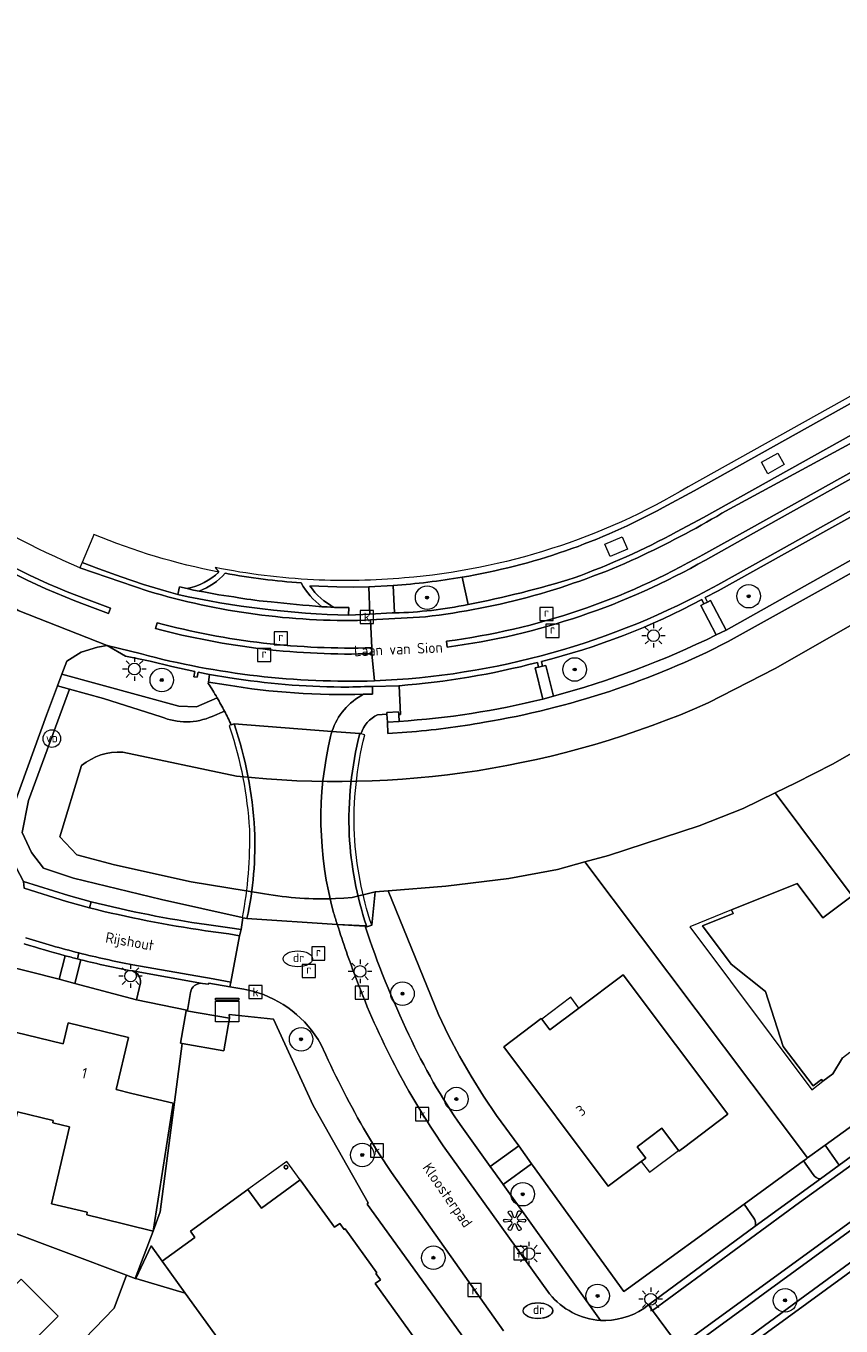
# Model space of a CAD drawing. Header units: metres. Extents: x 80938 to 82288, y 446951 to 448452.
# Tile 94 of 97: x 82019 to 82088, y 448086 to 448196. Entities that reach past the tile are written whole.
import ezdxf
from ezdxf.enums import TextEntityAlignment as Align

# ---------------------------------------------------------------- set-up
doc = ezdxf.new("R2010")
doc.units = ezdxf.units.M
doc.header["$MEASUREMENT"] = 0
doc.layers.get('0').update_dxf_attribs({"color": 253})
for name, color, linetype, lineweight in [('B-WE-GK-BESCHOEIING-G', 253, 'GK-BESCHOEIING', 35), ('B-WE-GR-BOOM-S', 253, 'Continuous', 25), ('B-WE-GR-GROENVOORZIENING-GV', 253, 'Continuous', 18), ('B-WE-GR-HAAG-G', 253, 'GR-HAAG1', 13), ('B-WE-IE-KUNSTOBJECT-S', 253, 'Continuous', 25), ('B-WE-IE-MEUBILAIR_WEGMEUBILAIR-S', 253, 'Continuous', 25), ('B-WE-IE-TERREINAFSCHEIDING_KUNSTMATIG_HEKWERK-G', 253, 'IE-TERREINAFSCHEIDING-KUNSTMATIG', 18), ('B-WE-IE-TERREINAFSCHEIDING_KUNSTMATIG_MUUR-GV', 253, 'Continuous', 18), ('B-WE-KL-DATA-S', 253, 'Continuous', 25), ('B-WE-KL-ET_LS_OV_LICHTMAST-S', 253, 'Continuous', 25), ('B-WE-KL-WATER-S', 253, 'Continuous', 25), ('B-WE-KW-KUNSTWERK_DEK-GV', 253, 'Continuous', 18), ('B-WE-OG-BEBOUWING-GV', 253, 'Continuous', 35), ('B-WE-OG-BEBOUWING-T18', 253, 'Continuous', 18), ('B-WE-OG-BEBOUWING_LUIFEL-GV', 253, 'Continuous', 18), ('B-WE-OG-TERREIN_CULTUURSCHEIDING-GV', 253, 'Continuous', 18), ('B-WE-OG-TERREIN_ERF-GV', 253, 'Continuous', 18), ('B-WE-OG-TOPOGRAFIE-T18', 253, 'Continuous', 18), ('B-WE-OG-WATER_SLOOT-GV', 253, 'Continuous', 18), ('B-WE-RI-GWA_KOLK-S', 253, 'Continuous', 25), ('B-WE-RI-GWA_RIOOLPUT-S', 253, 'Continuous', 25), ('B-WE-VH-VERHARDING_ASFALT-GV', 253, 'Continuous', 18), ('B-WE-VH-VERHARDING_BEDRIJFSVLOERPLAAT-GV', 253, 'Continuous', 18), ('B-WE-VH-VERHARDING_BETON-GV', 253, 'Continuous', 18), ('B-WE-VH-VERHARDING_BETONSTRAATSTEEN-GV', 253, 'Continuous', 18), ('B-WE-VH-VERHARDING_GRASBETONSTEEN-GV', 253, 'Continuous', 18), ('B-WE-VH-VERHARDING_HALFVERHARDING-GV', 253, 'Continuous', 18), ('B-WE-VH-VERHARDING_HALFVERHARDING_SCHELP-GV', 253, 'Continuous', 18), ('B-WE-VH-VERHARDING_STRAATBAKSTEEN-GV', 253, 'Continuous', 18), ('B-WE-VH-VERHARDING_TEGEL-GV', 253, 'Continuous', 18)]:
    doc.layers.add(name, color=color, linetype=linetype, lineweight=lineweight)
doc.styles.add('NLCS-ISO', font='NLCS-ISO.ttf')
doc.styles.add('NLCS-ISO-M500-T18', font='NLCS-ISO.ttf', dxfattribs={"height": 0.9})
doc.linetypes.add('GK-BESCHOEIING', pattern='A,30,-5,[1,NLCS.SHX,S=1,R=0,X=0,Y=0],-5', length=40)
doc.linetypes.add('GR-HAAG1', pattern='A,6,[176,NLCS.SHX,S=0.125,R=0,X=0,Y=0],-2', length=8)
doc.linetypes.add('IE-TERREINAFSCHEIDING-KUNSTMATIG', pattern='A,4,[82,NLCS.SHX,S=0.75,R=90,X=0,Y=0],4,-2', length=10)

# ---------------------------------------------------------------- blocks, each defined once
blk = doc.blocks.new('SKL-DATA_KAST-SO')
at = {"color": 0, "linetype": 'ByBlock', "lineweight": 18}
for points in [[(-2, 2), (2, 2), (2, 1.68), (-2, 1.68)], [(-2, 1.52), (2, 1.52), (2, -2), (-2, -2)]]:
    blk.add_lwpolyline(points, close=True, dxfattribs=at)
blk = doc.blocks.new('SKL-ET_OV_LICHTMAST-SO')
at = {"color": 0, "linetype": 'ByBlock', "lineweight": 18}
for points in [[(-1.25, 0), (-2, 0)], [(-1.41, 1.41), (-0.88, 0.88)], [(0, 2), (0, 1.25)], [(0.88, 0.88), (1.41, 1.41)], [(2, 0), (1.25, 0)], [(-1.41, -1.41), (-0.88, -0.88)], [(0, -1.25), (0, -2)], [(0.88, -0.88), (1.41, -1.41)]]:
    blk.add_lwpolyline(points, dxfattribs=at)
blk.add_circle((0, 0), 1, dxfattribs=at)
blk = doc.blocks.new('SIE-WEG_PAAL_VERKEERSBORD-SO')
at = {"color": 0, "linetype": 'ByBlock', "lineweight": 18}
blk.add_circle((0, 0), 1.5, dxfattribs=at)
at = {"color": 0, "linetype": 'ByBlock', "lineweight": 18, "style": 'NLCS-ISO'}
blk.add_text('vb', height=1.5, dxfattribs=at).set_placement((0, 0.13), align=Align.MIDDLE_CENTER)
blk = doc.blocks.new('SRI-KOLK-SO')
at = {"color": 0, "linetype": 'ByBlock', "lineweight": 18}
blk.add_lwpolyline([(-1.125, -1.125), (1.125, -1.125), (1.125, 1.125), (-1.125, 1.125)], close=True, dxfattribs=at)
at = {"color": 0, "linetype": 'ByBlock', "lineweight": 18, "style": 'NLCS-ISO'}
blk.add_text('k', height=1.5, dxfattribs=at).set_placement((0, 0), align=Align.MIDDLE_CENTER)
blk = doc.blocks.new('SKL-WATER_DRAINAGEPUT-SO')
at = {"color": 0, "linetype": 'ByBlock', "lineweight": 18}
blk.add_ellipse((0, 0), major_axis=(2.5, 0), ratio=0.54, dxfattribs=at)
at = {"color": 0, "linetype": 'ByBlock', "lineweight": 18, "style": 'NLCS-ISO'}
blk.add_text('dr', height=1.5, dxfattribs=at).set_placement((0.12, 0.19), align=Align.MIDDLE_CENTER)
blk = doc.blocks.new('SRI-PUT_INSPECTIEPUT_RIOOLPUT-SO')
at = {"color": 0, "linetype": 'ByBlock', "lineweight": 18}
blk.add_lwpolyline([(-1.12, -1.12), (1.12, -1.12), (1.12, 1.12), (-1.12, 1.12)], close=True, dxfattribs=at)
at = {"color": 0, "linetype": 'ByBlock', "lineweight": 18, "style": 'NLCS-ISO'}
blk.add_text('r', height=1.5, dxfattribs=at).set_placement((0, 0.28), align=Align.MIDDLE_CENTER)
blk = doc.blocks.new('SIE-KUNSTOBJECT-SO')
at = {"color": 0, "linetype": 'ByBlock', "lineweight": 18, "flags": 128}
blk.add_lwpolyline([(0.27, -0.73, 0.700208), (-0.27, -0.73), (-0.56, -1.53, -1), (-1.05, -1.25), (-0.5, -0.6, 0.700208), (-0.77, -0.13), (-1.6, -0.28, -1), (-1.6, 0.28), (-0.77, 0.13, 0.700208), (-0.5, 0.6), (-1.05, 1.25, -1), (-0.56, 1.53), (-0.27, 0.73, 0.700208), (0.27, 0.73), (0.56, 1.53, -1), (1.05, 1.25), (0.5, 0.6, 0.700208), (0.77, 0.13), (1.6, 0.28, -1), (1.6, -0.28), (0.77, -0.13, 0.700208), (0.5, -0.6), (1.05, -1.25, -1), (0.56, -1.53)], format="xyb", close=True, dxfattribs=at)
blk = doc.blocks.new('SGR-BOOM_01-SO')
at = {"linetype": 'ByBlock', "lineweight": 18}
h = blk.add_hatch(color=0, dxfattribs=at)
h.dxf.hatch_style = 1
edge = h.paths.add_edge_path()
edge.add_arc((0, 0), 0.25, 0, 360)
at = {"color": 0, "linetype": 'ByBlock', "lineweight": 18}
for radius in [2, 0.25]:
    blk.add_circle((0, 0), radius, dxfattribs=at)

msp = doc.modelspace()

# ---------------------------------------------------------------- linework, layer by layer
at = {"layer": 'B-WE-GK-BESCHOEIING-G', "linetype": 'Continuous', "lineweight": 0}
for points in [[(82048.851, 448122.557), (82049.959, 448122.649), (82054.854, 448123.058), (82060.201, 448123.699), (82064.354, 448124.476), (82066.68, 448125.107), (82068.684, 448125.65), (82076.39, 448128.182), (82080.133, 448129.637), (82082.85, 448130.97), (82084.599, 448131.828), (82087.723, 448133.412), (82097.454, 448138.953), (82097.464, 448138.959), (82114.623, 448148.574), (82114.663, 448148.596), (82131.864, 448158.196), (82135.168, 448160.04), (82147.646, 448167.018), (82157.279, 448172.397), (82159.874, 448173.699), (82163.248, 448174.764)], [(82006.082, 448029.98), (82061.192, 448069.859), (82125.535, 448116.73), (82128.847, 448119.92), (82141.698, 448126.976)]]:
    msp.add_lwpolyline(points, dxfattribs=at)
at = {"layer": 'B-WE-GR-GROENVOORZIENING-GV', "linetype": 'Continuous', "lineweight": 0}
for points in [[(82030.677, 448121.926), (82023.196, 448123.729), (82020.644, 448124.573), (82019.647, 448125.916), (82018.841, 448127.604), (82019.378, 448130.328), (82022.867, 448139.79), (82021.853, 448140.07), (82020.917, 448137.583), (82017.072, 448127.004), (82018.96, 448123.451), (82022.774, 448122.267), (82024.696, 448121.716)], [(82034.494, 448119.787), (82036.479, 448119.516), (82037.443, 448119.364), (82037.608, 448120.368), (82037.536, 448120.383), (82030.677, 448121.926)]]:
    msp.add_lwpolyline(points, dxfattribs=at)
msp.add_lwpolyline([(82024.696, 448121.716, 0.0239273), (82034.494, 448119.787)], format="xyb", dxfattribs=at)
at = {"layer": 'B-WE-GR-HAAG-G', "linetype": 'Continuous', "lineweight": 0}
msp.add_lwpolyline([(82048.156, 448096.042), (82057.598, 448082.986)], dxfattribs=at)
at = {"layer": 'B-WE-IE-TERREINAFSCHEIDING_KUNSTMATIG_HEKWERK-G', "linetype": 'Continuous', "lineweight": 0}
msp.add_lwpolyline([(82048.156, 448096.042), (82048.249, 448096.142), (82045.212, 448101.495), (82043.578, 448104.424), (82040.2, 448111.761), (82036.424, 448112.143), (82036.456, 448111.837)], dxfattribs=at)
at = {"layer": 'B-WE-IE-TERREINAFSCHEIDING_KUNSTMATIG_MUUR-GV', "linetype": 'Continuous', "lineweight": 0}
for points in [[(82036.859, 448136.838), (82036.437, 448136.696), (82036.499, 448136.51)], [(82047.961, 448135.893), (82047.534, 448136.009)], [(82037.536, 448120.383), (82037.949, 448120.294)], [(82048.101, 448119.692), (82048.133, 448119.595), (82048.551, 448119.734)]]:
    msp.add_lwpolyline(points, dxfattribs=at)
for points in [[(82036.499, 448136.51, -0.065256), (82038.149, 448127.875)], [(82038.594, 448127.898, 0.0666464), (82036.859, 448136.838)], [(82047.534, 448136.009, 0.0716483), (82046.641, 448127.411)], [(82047.081, 448127.433, -0.0716339), (82047.961, 448135.893)], [(82038.149, 448127.875, -0.0528077), (82037.536, 448120.383)], [(82037.949, 448120.294, 0.0639657), (82038.594, 448127.898)], [(82046.641, 448127.411, 0.0650414), (82048.101, 448119.692)], [(82048.551, 448119.734, -0.065719), (82047.081, 448127.433)]]:
    msp.add_lwpolyline(points, format="xyb", dxfattribs=at)
at = {"layer": 'B-WE-KW-KUNSTWERK_DEK-GV', "linetype": 'Continuous', "lineweight": 0}
for points in [[(82047.961, 448135.893), (82047.534, 448136.009), (82045.17, 448136.193), (82036.859, 448136.838), (82036.437, 448136.696), (82036.499, 448136.51)], [(82037.536, 448120.383), (82037.949, 448120.294), (82045.62, 448119.806), (82047.988, 448119.655), (82048.101, 448119.692), (82048.133, 448119.595), (82048.551, 448119.734)]]:
    msp.add_lwpolyline(points, dxfattribs=at)
for points in [[(82036.499, 448136.51, -0.065256), (82038.149, 448127.875)], [(82047.081, 448127.433, -0.0716339), (82047.961, 448135.893)], [(82038.149, 448127.875, -0.0528077), (82037.536, 448120.383)], [(82048.551, 448119.734, -0.065719), (82047.081, 448127.433)]]:
    msp.add_lwpolyline(points, format="xyb", dxfattribs=at)
at = {"layer": 'B-WE-OG-BEBOUWING-GV', "linetype": 'Continuous', "lineweight": 0}
for points in [[(82089.388, 448122.218), (82086.89, 448120.359), (82084.71, 448123.272), (82079.139, 448121.042), (82079.263, 448120.733), (82076.657, 448119.682), (82079.095, 448116.417), (82082.03, 448114.106), (82083.53, 448109.422), (82086.067, 448106.082), (82086.787, 448106.63), (82086.909, 448106.478), (82087.758, 448107.111), (82088.562, 448108.474), (82089.195, 448108.955), (82089.573, 448108.479), (82092.322, 448110.525), (82091.596, 448111.5), (82095.3, 448114.305)], [(82066.159, 448112.694), (82063.685, 448110.846), (82063.003, 448111.752), (82062.965, 448111.802), (82059.778, 448109.397), (82068.648, 448097.556), (82071.463, 448099.666), (82071.851, 448099.956), (82071.129, 448100.921), (82073.218, 448102.486), (82074.634, 448100.585), (82074.665, 448100.544), (82075.049, 448100.834), (82078.809, 448103.673), (82069.934, 448115.515)], [(82036.456, 448111.837), (82032.821, 448112.459), (82032.784, 448112.465), (82032.312, 448109.703), (82032.451, 448109.679), (82035.984, 448109.076)], [(82013.362, 448100.31), (82014.792, 448099.97), (82014.842, 448100.179), (82017.399, 448099.573), (82018.432, 448103.882), (82021.485, 448103.155), (82021.441, 448102.943), (82022.867, 448102.595), (82021.32, 448096.077), (82024.361, 448095.346), (82024.325, 448095.13), (82025.603, 448094.817), (82029.968, 448093.75), (82031.686, 448104.621), (82028.172, 448105.45), (82026.828, 448105.767), (82027.877, 448110.203), (82022.75, 448111.432), (82022.52, 448110.473), (82022.326, 448109.662), (82019.177, 448110.424), (82015.972, 448111.199), (82015.07, 448107.436)], [(82048.853, 448089.284), (82049.29, 448089.617), (82048.899, 448090.144), (82048.981, 448090.203), (82046.298, 448093.93), (82046.222, 448093.873), (82045.83, 448094.398), (82045.391, 448094.077), (82042.473, 448098.102), (82039.174, 448095.71), (82038.035, 448097.272), (82033.155, 448093.742), (82033.513, 448093.192), (82030.75, 448091.199), (82032.705, 448088.487), (82036.774, 448082.845), (82037.112, 448083.086), (82039.544, 448084.821), (82042.886, 448080.18), (82046.306, 448082.633), (82047.187, 448081.415), (82048.475, 448079.633), (82053.288, 448083.115)], [(82018.742, 448089.675), (82015.304, 448086.265), (82011.304, 448090.294), (82010.72, 448089.713), (82007.019, 448093.413), (82001.49, 448087.905), (81998.748, 448085.174), (82003.335, 448080.569), (82003.616, 448080.849), (82003.084, 448081.383), (82005.582, 448083.871), (82009.522, 448079.916), (82011.082, 448081.463), (82013.933, 448078.6), (82021.89, 448086.525)], [(82030.75, 448091.199), (82029.816, 448092.494), (82028.505, 448089.713), (82032.705, 448088.487)]]:
    msp.add_lwpolyline(points, close=True, dxfattribs=at)
for points in [[(82041.323, 448099.325, 3.6170723), (82041.413, 448099.198)], [(82041.413, 448099.198, 0.2815653), (82041.323, 448099.325)]]:
    msp.add_lwpolyline(points, format="xyb", dxfattribs=at)
at = {"layer": 'B-WE-OG-BEBOUWING_LUIFEL-GV', "linetype": 'Continuous', "lineweight": 0}
for points in [[(82076.657, 448119.682), (82079.263, 448120.733), (82079.139, 448121.042), (82075.598, 448119.582), (82085.962, 448105.749), (82086.909, 448106.478), (82086.787, 448106.63), (82086.067, 448106.082), (82083.53, 448109.422), (82082.03, 448114.106), (82079.095, 448116.417)], [(82066.159, 448112.694), (82065.478, 448113.609), (82063.003, 448111.752), (82063.685, 448110.846)], [(82073.218, 448102.486), (82071.129, 448100.921), (82071.851, 448099.956), (82071.463, 448099.666), (82072.155, 448098.746), (82074.634, 448100.585)], [(82042.473, 448098.102), (82041.346, 448099.667), (82038.035, 448097.272), (82039.174, 448095.71)]]:
    msp.add_lwpolyline(points, close=True, dxfattribs=at)
at = {"layer": 'B-WE-OG-TERREIN_CULTUURSCHEIDING-GV', "linetype": 'Continuous', "lineweight": 0}
msp.add_lwpolyline([(82091.082, 448151.756), (82089.688, 448154.156), (82089.916, 448154.3), (82089.715, 448154.647), (82083.651, 448151.269), (82078.014, 448148.139), (82076.9, 448147.563), (82077.1, 448147.181), (82077.352, 448147.323), (82078.687, 448144.793)], close=True, dxfattribs=at)
for points in [[(82024.937, 448152.931), (82024.842, 448152.703), (82023.948, 448150.556), (82025.357, 448150.013), (82027.262, 448149.329), (82029.142, 448148.688), (82030.119, 448148.381), (82031.077, 448148.103), (82032.058, 448147.833), (82032.204, 448148.481), (82032.869, 448148.337)], [(82056.739, 448146.975), (82056.238, 448149.3)], [(82048.296, 448148.475), (82047.039, 448148.438), (82045.592, 448148.464), (82043.297, 448148.555)], [(82045.387, 448146.727), (82046.595, 448146.728), (82046.59, 448146.073), (82048.401, 448146.146), (82048.296, 448148.475)], [(82050.379, 448148.602), (82050.488, 448146.263)], [(82077.837, 448144.389), (82076.532, 448146.894), (82076.79, 448147.04), (82076.605, 448147.395)], [(82031.571, 448141.703), (82029.708, 448142.16), (82027.623, 448142.585), (82026.063, 448143.5), (82025.231, 448143.341), (82023.867, 448142.925), (82022.64, 448142.161), (82022.221, 448141.049), (82032.153, 448138.337), (82033.665, 448138.296), (82035.41, 448139.059)], [(82034.661, 448140.277), (82034.669, 448140.373), (82034.769, 448141.022), (82033.796, 448141.216), (82033.712, 448140.795), (82033.421, 448140.845), (82033.505, 448141.274), (82031.571, 448141.703)], [(82063.098, 448138.937), (82062.448, 448141.6), (82062.737, 448141.654)], [(82062.737, 448141.654), (82062.638, 448142.058)], [(82062.974, 448142.139), (82063.071, 448141.727), (82063.354, 448141.805), (82063.999, 448139.192)], [(82050.876, 448140.081), (82050.984, 448137.645), (82050.845, 448137.64), (82050.88, 448137.049)], [(82077.321, 448082.318), (82085.379, 448088.239), (82109.493, 448105.895), (82125.425, 448117.307), (82128.847, 448119.92), (82141.698, 448126.976)], [(82049.959, 448122.649), (82048.851, 448122.557), (82048.551, 448119.734), (82048.133, 448119.595), (82048.101, 448119.692), (82047.988, 448119.655)], [(82056.206, 448102.616), (82058.629, 448099.23), (82061.063, 448100.984), (82061.052, 448100.999), (82059.17, 448103.581), (82058.062, 448105.224), (82057.012, 448106.904), (82056.02, 448108.619), (82055.088, 448110.368), (82054.218, 448112.148), (82049.959, 448122.649)], [(82120.475, 448116.532), (82118.039, 448114.745), (82115.624, 448112.976), (82113.199, 448111.22), (82097.829, 448100.048), (82075.012, 448083.444), (82061.384, 448073.602), (82055.312, 448069.217), (82045.102, 448061.918), (82036.991, 448056.082), (82029.725, 448050.837), (82022.395, 448045.516), (82011.931, 448037.801), (82006.294, 448033.612)], [(82014.333, 448117.082), (82021.979, 448115.152), (82022.484, 448117.146)], [(82023.84, 448116.797), (82023.329, 448114.784), (82028.557, 448113.385), (82028.889, 448114.834)], [(82033.148, 448114.031), (82032.891, 448112.492), (82032.825, 448112.505), (82032.821, 448112.459), (82036.456, 448111.837), (82036.424, 448112.143), (82040.2, 448111.761), (82043.578, 448104.424), (82045.212, 448101.495), (82048.249, 448096.142), (82048.156, 448096.042), (82057.598, 448082.986)], [(82038.445, 448114.131), (82037.672, 448114.309), (82036.5, 448114.506), (82034.708, 448114.817), (82034.686, 448114.722), (82034.161, 448114.793)], [(82044.642, 448108.728), (82044.236, 448109.631)], [(82059.739, 448085.267), (82050.246, 448098.736), (82049.133, 448100.403), (82048.884, 448100.784), (82048.35, 448101.634)], [(82087.103, 448101.048), (82085.603, 448099.959), (82085.485, 448099.873), (82085.259, 448099.709), (82086.081, 448098.564)], [(82086.687, 448098.193), (82088.288, 448099.363), (82087.103, 448101.048)], [(82081.045, 448094.861), (82080.216, 448096.045), (82070.39, 448088.906), (82069.994, 448088.618), (82062.215, 448099.361), (82062.141, 448099.465), (82059.715, 448097.703), (82067.99, 448086.165)], [(82072.072, 448087.478), (82081.156, 448094.158)]]:
    msp.add_lwpolyline(points, dxfattribs=at)
for points in [[(82035.559, 448149.732, -0.0511396), (82024.937, 448152.931)], [(82032.869, 448148.337, 0.1410108), (82035.559, 448149.732)], [(82056.238, 448149.3, -0.0268904), (82050.379, 448148.602)], [(82043.297, 448148.555, 0.1284363), (82045.387, 448146.727)], [(82076.605, 448147.395, -0.0617299), (82062.974, 448142.139)], [(82050.488, 448146.263, 0.0451286), (82056.739, 448146.975)], [(82063.999, 448139.192, 0.0484421), (82077.837, 448144.389)], [(82062.638, 448142.058, -0.0447126), (82050.876, 448140.081)], [(82035.41, 448139.059, 0.0125995), (82034.661, 448140.277)], [(82050.88, 448137.049, 0.0440704), (82063.098, 448138.937)], [(82047.988, 448119.655, 0.0318315), (82051.72, 448110.409)], [(82022.484, 448117.146, -0.0113066), (82019.02, 448118.157)], [(82028.212, 448115.844, -0.0146057), (82023.84, 448116.797)], [(82028.889, 448114.834, 0.3745958), (82028.212, 448115.844)], [(82034.161, 448114.793, 0.4028085), (82033.148, 448114.031)], [(82044.236, 448109.631, 0.198863), (82038.445, 448114.131)], [(82051.72, 448110.409, 0.0457032), (82056.206, 448102.616)], [(82048.35, 448101.634, -0.0251977), (82044.642, 448108.728)], [(82086.081, 448098.564, 0.2468521), (82086.687, 448098.193)], [(82081.156, 448094.158, 0.1955247), (82081.045, 448094.861)], [(82068.449, 448086.15, 0.1634058), (82072.072, 448087.478)], [(82067.99, 448086.165, 0.0196581), (82068.449, 448086.15)]]:
    msp.add_lwpolyline(points, format="xyb", dxfattribs=at)
at = {"layer": 'B-WE-OG-TERREIN_ERF-GV', "linetype": 'Continuous', "lineweight": 0}
for points in [[(82098.701, 448130.416), (82097.8, 448131.621), (82101.083, 448134.105), (82097.454, 448138.953), (82087.723, 448133.412), (82084.599, 448131.828), (82082.85, 448130.97), (82089.388, 448122.218), (82095.3, 448114.305), (82098.835, 448109.572), (82098.867, 448109.595), (82106.414, 448115.078), (82111.712, 448118.928), (82112.185, 448119.271), (82105.909, 448127.657), (82102.901, 448125.403), (82104.077, 448123.818), (82101.475, 448121.871), (82104.163, 448118.265), (82098.956, 448114.371), (82091.172, 448124.77)], [(82066.68, 448125.107), (82064.354, 448124.476), (82060.201, 448123.699), (82054.854, 448123.058), (82049.959, 448122.649), (82054.218, 448112.148), (82055.088, 448110.368), (82056.02, 448108.619), (82057.012, 448106.904), (82058.062, 448105.224), (82059.17, 448103.581), (82061.052, 448100.999), (82061.063, 448100.984), (82062.141, 448099.465), (82062.215, 448099.361), (82069.994, 448088.618), (82070.39, 448088.906), (82080.216, 448096.045), (82085.259, 448099.709), (82085.485, 448099.873), (82085.603, 448099.959)], [(82029.968, 448093.75), (82030.569, 448095.385), (82032.451, 448109.679), (82032.312, 448109.703), (82032.784, 448112.465), (82032.821, 448112.459), (82032.825, 448112.505), (82028.557, 448113.385), (82023.329, 448114.784), (82021.979, 448115.152), (82014.333, 448117.082), (82007.176, 448097.711), (82027.714, 448090.005), (82028.447, 448089.729)], [(82066.159, 448112.694), (82069.934, 448115.515), (82078.809, 448103.673), (82075.049, 448100.834), (82074.665, 448100.544), (82074.634, 448100.585), (82073.218, 448102.486), (82071.129, 448100.921), (82071.851, 448099.956), (82071.463, 448099.666), (82068.648, 448097.556), (82059.778, 448109.397), (82062.965, 448111.802), (82063.003, 448111.752), (82063.685, 448110.846)], [(82013.362, 448100.31), (82015.07, 448107.436), (82015.972, 448111.199), (82019.177, 448110.424), (82022.326, 448109.662), (82022.52, 448110.473), (82022.75, 448111.432), (82027.877, 448110.203), (82026.828, 448105.767), (82028.172, 448105.45), (82031.686, 448104.621), (82029.968, 448093.75), (82025.603, 448094.817), (82024.325, 448095.13), (82024.361, 448095.346), (82021.32, 448096.077), (82022.867, 448102.595), (82021.441, 448102.943), (82021.485, 448103.155), (82018.432, 448103.882), (82017.399, 448099.573), (82014.842, 448100.179), (82014.792, 448099.97)], [(82018.742, 448089.675), (82021.89, 448086.525), (82013.933, 448078.6), (82011.082, 448081.463), (82009.522, 448079.916), (82005.582, 448083.871), (82003.084, 448081.383), (82003.616, 448080.849), (82003.335, 448080.569), (81998.748, 448085.174), (82001.49, 448087.905), (82007.019, 448093.413), (82010.72, 448089.713), (82011.304, 448090.294), (82015.304, 448086.265)], [(82032.705, 448088.487), (82028.505, 448089.713), (82028.447, 448089.729), (82027.714, 448090.005), (82026.66, 448087.196), (82019.118, 448079.414), (82005.259, 448070.088), (82005.254, 448070.085), (82004.221, 448069.39), (82016.563, 448050.88), (82025.689, 448057.062), (82027.123, 448058.04), (82031.288, 448060.939), (82031.36, 448060.832), (82033.528, 448062.3), (82038.456, 448065.843), (82040.283, 448067.002), (82040.271, 448067.018), (82045.423, 448070.717), (82044.573, 448071.983), (82037.112, 448083.086), (82036.774, 448082.845)]]:
    msp.add_lwpolyline(points, close=True, dxfattribs=at)
for points in [[(82088.562, 448108.474), (82087.758, 448107.111), (82086.909, 448106.478), (82086.787, 448106.63), (82086.067, 448106.082), (82083.53, 448109.422), (82082.03, 448114.106), (82079.095, 448116.417), (82076.657, 448119.682), (82079.263, 448120.733), (82079.139, 448121.042), (82084.71, 448123.272), (82086.89, 448120.359), (82089.388, 448122.218), (82082.85, 448130.97), (82080.133, 448129.637), (82076.39, 448128.182), (82068.684, 448125.65), (82066.68, 448125.107), (82085.603, 448099.959), (82087.103, 448101.048), (82091.987, 448104.597)], [(82045.212, 448101.495), (82043.578, 448104.424), (82040.2, 448111.761), (82036.424, 448112.143), (82036.456, 448111.837), (82035.984, 448109.076), (82032.451, 448109.679), (82030.569, 448095.385), (82029.968, 448093.75), (82028.447, 448089.729), (82028.505, 448089.713), (82029.816, 448092.494), (82030.75, 448091.199), (82033.513, 448093.192), (82033.155, 448093.742), (82038.035, 448097.272), (82039.174, 448095.71), (82042.473, 448098.102), (82045.391, 448094.077), (82045.83, 448094.398), (82046.222, 448093.873), (82046.298, 448093.93), (82048.981, 448090.203), (82048.899, 448090.144), (82049.29, 448089.617), (82048.853, 448089.284), (82053.288, 448083.115)], [(82057.598, 448082.986), (82048.156, 448096.042), (82048.249, 448096.142), (82045.212, 448101.495)], [(82027.714, 448090.005), (82007.176, 448097.711), (82004.031, 448098.891)], [(81993.5, 448087.397), (81993.821, 448086.907), (81997.125, 448082.079), (82004.696, 448070.914), (82005.254, 448070.085), (82005.259, 448070.088), (82019.118, 448079.414), (82026.66, 448087.196), (82027.714, 448090.005)]]:
    msp.add_lwpolyline(points, dxfattribs=at)
for points in [[(82041.413, 448099.198, -3.6170723), (82041.323, 448099.325)], [(82041.323, 448099.325, -0.2815653), (82041.413, 448099.198)]]:
    msp.add_lwpolyline(points, format="xyb", dxfattribs=at)
at = {"layer": 'B-WE-OG-WATER_SLOOT-GV', "linetype": 'Continuous', "lineweight": 0}
for points in [[(82150.631, 448184.02), (82087.262, 448148.503), (82078.845, 448143.825)], [(82077.159, 448138.622), (82082.852, 448141.542), (82090.442, 448145.885), (82110.933, 448157.473), (82110.19, 448158.847), (82111.163, 448159.369), (82111.905, 448158.047), (82120.583, 448162.672), (82131.187, 448168.798), (82143.559, 448175.379), (82148.543, 448178.281), (82154.235, 448181.544)], [(82154.235, 448181.544), (82148.543, 448178.281), (82143.559, 448175.379), (82131.187, 448168.798), (82120.583, 448162.672), (82111.905, 448158.047), (82111.163, 448159.369), (82110.19, 448158.847), (82110.933, 448157.473), (82090.442, 448145.885), (82082.852, 448141.542), (82077.159, 448138.622)], [(82045.481, 448121.996), (82046.181, 448122.033), (82046.88, 448122.087), (82048.851, 448122.557), (82049.959, 448122.649), (82054.854, 448123.058), (82060.201, 448123.699), (82064.354, 448124.476), (82066.68, 448125.107), (82068.684, 448125.65), (82076.39, 448128.182), (82080.133, 448129.637), (82082.85, 448130.97), (82084.599, 448131.828), (82087.723, 448133.412), (82097.454, 448138.953), (82097.464, 448138.959), (82114.623, 448148.574), (82114.663, 448148.596), (82131.864, 448158.196), (82135.168, 448160.04)], [(82030.659, 448137.439), (82025.744, 448138.996), (82022.867, 448139.79), (82019.378, 448130.328), (82018.841, 448127.604), (82019.647, 448125.916), (82020.644, 448124.573), (82023.196, 448123.729), (82030.677, 448121.926), (82037.536, 448120.383), (82037.608, 448120.368), (82037.949, 448120.294), (82045.62, 448119.806), (82048.101, 448119.692), (82048.133, 448119.595), (82048.551, 448119.734), (82048.851, 448122.557), (82046.88, 448122.087), (82046.181, 448122.033), (82045.481, 448121.996)], [(82036.037, 448137.922), (82035.001, 448137.47)], [(82051.539, 448136.124), (82049.93, 448136.031), (82049.889, 448136.995), (82049.842, 448137.67), (82049.055, 448137.611)], [(82047.636, 448135.982), (82047.534, 448136.009), (82045.17, 448136.193), (82036.859, 448136.838), (82036.614, 448136.755)], [(82027.384, 448134.428), (82037.052, 448132.397)], [(82037.052, 448132.397), (82027.384, 448134.428)], [(82039.438, 448122.405), (82033.193, 448123.405), (82026.697, 448124.871), (82023.488, 448125.71), (82022.037, 448127.248), (82023.893, 448133.287)], [(82023.893, 448133.287), (82022.037, 448127.248), (82023.488, 448125.71), (82026.697, 448124.871), (82033.193, 448123.405), (82039.438, 448122.405)], [(82141.698, 448126.976), (82128.847, 448119.92), (82125.535, 448116.73), (82061.192, 448069.859), (82006.082, 448029.98)]]:
    msp.add_lwpolyline(points, dxfattribs=at)
for points in [[(82078.845, 448143.825, -0.0772751), (82058.129, 448136.973)], [(82037.052, 448132.397, 0.1320598), (82077.159, 448138.622)], [(82077.159, 448138.622, -0.1320598), (82037.052, 448132.397)], [(82035.001, 448137.47, -0.2037196), (82030.659, 448137.439)], [(82036.614, 448136.755, 0.0104621), (82036.037, 448137.922)], [(82049.055, 448137.611, 0.2113664), (82047.636, 448135.982)], [(82058.129, 448136.973, -0.0247152), (82051.539, 448136.124)], [(82023.893, 448133.287, -0.1951087), (82027.384, 448134.428)], [(82027.384, 448134.428, 0.1951087), (82023.893, 448133.287)], [(82045.481, 448121.996, -0.0537924), (82039.438, 448122.405)], [(82039.438, 448122.405, 0.0537924), (82045.481, 448121.996)]]:
    msp.add_lwpolyline(points, format="xyb", dxfattribs=at)
msp.add_lwpolyline([(82128.847, 448119.92), (82125.425, 448117.307), (82109.493, 448105.895), (82085.379, 448088.239), (82077.321, 448082.318), (82073.272, 448079.342), (82069.263, 448076.396), (82062.461, 448071.466), (82058.392, 448068.517), (82054.364, 448065.597), (82050.295, 448062.648), (82046.267, 448059.728), (82038.171, 448053.859), (82037.371, 448053.299), (82029.181, 448047.563), (82025.065, 448044.68), (82020.99, 448041.826), (82015.169, 448037.387), (82011.173, 448034.339), (82007.217, 448031.322), (82006.035, 448030.696), (82006.082, 448029.98), (82061.192, 448069.859), (82125.535, 448116.73)], close=True, dxfattribs=at)
at = {"layer": 'B-WE-VH-VERHARDING_ASFALT-GV', "linetype": 'Continuous', "lineweight": 0}
for points in [[(82147.805, 448193.395), (82103.674, 448168.857), (82098.093, 448165.775), (82091.899, 448162.108), (82078.323, 448154.722)], [(82076.698, 448151.21), (82080.82, 448153.497), (82099.508, 448163.899), (82149.529, 448191.788)], [(82149.757, 448191.339), (82099.943, 448163.592), (82081, 448153.026), (82076.917, 448150.752)], [(82077.972, 448148.655), (82083.369, 448151.645), (82101.947, 448162.037), (82149.975, 448188.834)], [(82029.549, 448148.114), (82023.754, 448150.095)], [(82021.853, 448140.07), (82022.221, 448141.049), (82022.64, 448142.161), (82023.867, 448142.925), (82025.231, 448143.341), (82026.063, 448143.5), (82018.489, 448146.471), (82017.203, 448147.495), (82016.937, 448147.084), (82018.113, 448144.228), (82017.846, 448143.512), (82017.504, 448142.593), (82012.415, 448128.924), (82011.212, 448127.342), (82010.437, 448126.86)], [(82017.203, 448147.495), (82018.489, 448146.471), (82026.063, 448143.5), (82028.971, 448142.777)], [(82024.302, 448147.423), (82026.342, 448146.679), (82026.191, 448146.223), (82024.136, 448146.973)], [(82030.162, 448144.943), (82030.305, 448145.421)], [(82048.558, 448143.299), (82048.446, 448145.665), (82047.935, 448145.635)], [(82053.111, 448145.94), (82048.446, 448145.665), (82048.558, 448143.299), (82048.568, 448142.795), (82048.797, 448140.494)], [(82054.969, 448143.356), (82054.916, 448143.853)], [(82048.797, 448140.494), (82048.568, 448142.795)], [(82018.96, 448123.451), (82017.072, 448127.004), (82020.917, 448137.583), (82021.853, 448140.07)], [(82024.56, 448121.204), (82022.617, 448121.761), (82019.023, 448122.869), (82018.96, 448123.451)], [(82045.62, 448119.806), (82037.949, 448120.294), (82037.608, 448120.368), (82037.443, 448119.364), (82037.32, 448118.843), (82036.572, 448114.902), (82036.5, 448114.506), (82037.672, 448114.309), (82038.445, 448114.131)], [(82118.348, 448120.161), (82101.604, 448108.217), (82084.926, 448096.189), (82072.423, 448086.996), (82074.689, 448083.935), (82089.533, 448094.726), (82111.767, 448110.879), (82120.284, 448117.117), (82124.238, 448119.845)], [(82028.237, 448116.371), (82034.242, 448115.31), (82034.756, 448115.241), (82036.572, 448114.902), (82037.32, 448118.843), (82036.402, 448118.992), (82034.419, 448119.262)], [(82044.236, 448109.631), (82044.642, 448108.728)], [(82048.35, 448101.634), (82048.884, 448100.784), (82049.133, 448100.403), (82050.246, 448098.736), (82059.739, 448085.267)], [(82063.677, 448088.414), (82054.638, 448100.992)], [(82058.445, 448077.67), (82058.768, 448077.156), (82061.057, 448074.073), (82061.384, 448073.602), (82075.012, 448083.444), (82074.689, 448083.935), (82072.423, 448086.996), (82072.072, 448087.478)]]:
    msp.add_lwpolyline(points, dxfattribs=at)
for points in [[(82024.136, 448146.973, -0.118678), (82000.986, 448162.582)], [(82001.343, 448162.903, 0.1186535), (82024.302, 448147.423)], [(82023.754, 448150.095, -0.0459862), (82012.73, 448155.971)], [(82078.323, 448154.722, -0.0234399), (82071.142, 448150.947)], [(82071.142, 448150.947, -0.07858), (82053.111, 448145.94)], [(82054.916, 448143.853, 0.0975881), (82076.698, 448151.21)], [(82076.917, 448150.752, -0.096341), (82054.969, 448143.356)], [(82048.797, 448140.494, 0.1170144), (82077.972, 448148.655)], [(82047.935, 448145.635, -0.0785228), (82029.549, 448148.114)], [(82048.568, 448142.795, -0.0722765), (82030.162, 448144.943)], [(82030.305, 448145.421, 0.0719067), (82048.558, 448143.299)], [(82028.971, 448142.777, 0.0728704), (82048.797, 448140.494)], [(82034.419, 448119.262, -0.0240595), (82024.56, 448121.204)], [(82047.256, 448115.135, -0.0150025), (82045.62, 448119.806)], [(82019.164, 448118.66, 0.0150265), (82023.666, 448117.38)], [(82023.666, 448117.38, 0.0150845), (82028.237, 448116.371)], [(82054.638, 448100.992, -0.0616445), (82047.256, 448115.135)], [(82038.445, 448114.131, -0.198863), (82044.236, 448109.631)], [(82044.642, 448108.728, 0.0251977), (82048.35, 448101.634)], [(82067.99, 448086.165, -0.2071867), (82063.677, 448088.414)], [(82072.072, 448087.478, -0.1634058), (82068.449, 448086.15)], [(82068.449, 448086.15, -0.0196581), (82067.99, 448086.165)]]:
    msp.add_lwpolyline(points, format="xyb", dxfattribs=at)
at = {"layer": 'B-WE-VH-VERHARDING_BEDRIJFSVLOERPLAAT-GV', "linetype": 'Continuous', "lineweight": 0}
msp.add_lwpolyline([(82050.845, 448137.64), (82050.832, 448137.85), (82049.833, 448137.796), (82049.842, 448137.67), (82049.889, 448136.995), (82050.88, 448137.049)], close=True, dxfattribs=at)
at = {"layer": 'B-WE-VH-VERHARDING_BETON-GV', "linetype": 'Continuous', "lineweight": 0}
for points in [[(82034.769, 448141.022), (82034.669, 448140.373), (82036.181, 448140.143)], [(82036.485, 448140.753), (82034.769, 448141.022)], [(82047.854, 448139.35), (82048.614, 448139.349), (82048.613, 448140.025)]]:
    msp.add_lwpolyline(points, dxfattribs=at)
for points in [[(82045.93, 448139.963, -0.036512), (82036.485, 448140.753)], [(82036.181, 448140.143, 0.0486422), (82047.854, 448139.35)], [(82048.613, 448140.025, -0.0098458), (82045.93, 448139.963)]]:
    msp.add_lwpolyline(points, format="xyb", dxfattribs=at)
at = {"layer": 'B-WE-VH-VERHARDING_BETONSTRAATSTEEN-GV', "linetype": 'Continuous', "lineweight": 0}
for points in [[(82149.975, 448188.834), (82101.947, 448162.037), (82083.369, 448151.645), (82077.972, 448148.655)], [(82076.605, 448147.395), (82076.79, 448147.04), (82077.1, 448147.181), (82076.9, 448147.563), (82078.014, 448148.139), (82083.651, 448151.269), (82089.715, 448154.647), (82089.916, 448154.3), (82090.242, 448154.505), (82090.05, 448154.834), (82102.832, 448161.956), (82103.022, 448161.596), (82103.316, 448161.758), (82103.124, 448162.119), (82115.917, 448169.261), (82116.112, 448168.898), (82116.441, 448169.079), (82116.243, 448169.443), (82129.018, 448176.575), (82129.198, 448176.247)], [(82028.971, 448142.777), (82026.063, 448143.5), (82027.623, 448142.585), (82029.708, 448142.16), (82031.571, 448141.703), (82033.505, 448141.274), (82033.421, 448140.845), (82033.712, 448140.795), (82033.796, 448141.216), (82034.769, 448141.022), (82036.485, 448140.753)], [(82062.638, 448142.058), (82062.737, 448141.654), (82063.071, 448141.727), (82062.974, 448142.139)], [(82036.181, 448140.143), (82034.669, 448140.373), (82034.661, 448140.277)], [(82048.613, 448140.025), (82050.858, 448140.08), (82050.876, 448140.081)], [(82036.614, 448136.755), (82036.859, 448136.838), (82045.17, 448136.193)], [(82045.17, 448136.193), (82036.859, 448136.838)], [(82047.534, 448136.009), (82045.17, 448136.193)], [(82024.696, 448121.716), (82024.56, 448121.204)], [(82034.419, 448119.262), (82036.402, 448118.992), (82037.32, 448118.843), (82037.443, 448119.364), (82036.479, 448119.516), (82034.494, 448119.787)], [(82037.949, 448120.294), (82045.62, 448119.806)], [(82045.62, 448119.806), (82047.988, 448119.655), (82048.101, 448119.692)], [(82124.238, 448119.845), (82120.284, 448117.117), (82111.767, 448110.879), (82089.533, 448094.726), (82074.689, 448083.935), (82075.012, 448083.444), (82097.829, 448100.048), (82113.199, 448111.22), (82115.624, 448112.976), (82118.039, 448114.745), (82120.475, 448116.532)], [(82023.666, 448117.38), (82023.547, 448116.87), (82023.84, 448116.797)], [(82023.547, 448116.87), (82023.666, 448117.38)], [(82022.484, 448117.146), (82021.979, 448115.152), (82023.329, 448114.784), (82023.84, 448116.797)], [(82023.84, 448116.797), (82023.547, 448116.87)], [(82028.212, 448115.844), (82034.161, 448114.793), (82034.686, 448114.722), (82034.708, 448114.817), (82036.5, 448114.506), (82036.572, 448114.902), (82034.756, 448115.241), (82034.242, 448115.31), (82028.237, 448116.371)], [(82034.161, 448114.793), (82028.212, 448115.844)], [(82028.889, 448114.834), (82028.557, 448113.385), (82032.825, 448112.505), (82032.891, 448112.492), (82033.148, 448114.031)], [(82093.211, 448102.934), (82088.288, 448099.363), (82086.687, 448098.193), (82081.156, 448094.158), (82072.072, 448087.478), (82072.423, 448086.996), (82084.926, 448096.189), (82101.604, 448108.217)]]:
    msp.add_lwpolyline(points, dxfattribs=at)
for points in [[(82077.972, 448148.655, -0.1170144), (82048.797, 448140.494)], [(82062.974, 448142.139, 0.0617299), (82076.605, 448147.395)], [(82048.797, 448140.494, -0.0728704), (82028.971, 448142.777)], [(82050.876, 448140.081, 0.0447126), (82062.638, 448142.058)], [(82036.485, 448140.753, 0.036512), (82045.93, 448139.963)], [(82034.661, 448140.277, -0.0125995), (82035.41, 448139.059)], [(82047.854, 448139.35, -0.0486422), (82036.181, 448140.143)], [(82045.17, 448136.193, -0.1946593), (82047.854, 448139.35)], [(82045.93, 448139.963, 0.0098458), (82048.613, 448140.025)], [(82035.41, 448139.059, -0.0110724), (82036.037, 448137.922)], [(82036.037, 448137.922, -0.0104621), (82036.614, 448136.755)], [(82036.859, 448136.838, -0.0666464), (82038.594, 448127.898)], [(82045.17, 448136.193, 0.020577), (82045.047, 448135.763)], [(82045.047, 448135.763, -0.020577), (82045.17, 448136.193)], [(82045.047, 448135.763, 0.1255298), (82045.312, 448120.798)], [(82045.312, 448120.798, -0.1255298), (82045.047, 448135.763)], [(82046.641, 448127.411, -0.0716483), (82047.534, 448136.009)], [(82038.594, 448127.898, -0.0639657), (82037.949, 448120.294)], [(82048.101, 448119.692, -0.0650414), (82046.641, 448127.411)], [(82034.494, 448119.787, -0.0239273), (82024.696, 448121.716)], [(82024.56, 448121.204, 0.0240595), (82034.419, 448119.262)], [(82045.312, 448120.798, 0.0042487), (82045.62, 448119.806)], [(82045.62, 448119.806, -0.0042487), (82045.312, 448120.798)], [(82023.666, 448117.38, -0.0150265), (82019.164, 448118.66)], [(82019.02, 448118.157, 0.0113066), (82022.484, 448117.146)], [(82028.237, 448116.371, -0.0150845), (82023.666, 448117.38)], [(82022.484, 448117.146, 0.0037541), (82023.547, 448116.87)], [(82023.547, 448116.87, -0.0037541), (82022.484, 448117.146)], [(82023.84, 448116.797, 0.0146057), (82028.212, 448115.844)], [(82028.212, 448115.844, -0.3745958), (82028.889, 448114.834)], [(82033.148, 448114.031, -0.4028085), (82034.161, 448114.793)]]:
    msp.add_lwpolyline(points, format="xyb", dxfattribs=at)
for points in [[(82018.96, 448123.451), (82019.023, 448122.869), (82022.617, 448121.761), (82024.56, 448121.204), (82024.696, 448121.716), (82022.774, 448122.267)], [(82093.211, 448102.934), (82091.987, 448104.597), (82087.103, 448101.048), (82088.288, 448099.363)], [(82062.141, 448099.465), (82061.063, 448100.984), (82058.629, 448099.23), (82059.655, 448097.786), (82059.715, 448097.703)]]:
    msp.add_lwpolyline(points, close=True, dxfattribs=at)
at = {"layer": 'B-WE-VH-VERHARDING_GRASBETONSTEEN-GV', "linetype": 'Continuous', "lineweight": 0}
for points in [[(82077.1, 448147.181), (82076.79, 448147.04), (82076.532, 448146.894), (82077.837, 448144.389), (82078.687, 448144.793), (82077.352, 448147.323)], [(82063.071, 448141.727), (82062.737, 448141.654), (82062.448, 448141.6), (82063.098, 448138.937), (82063.999, 448139.192), (82063.354, 448141.805)]]:
    msp.add_lwpolyline(points, close=True, dxfattribs=at)
at = {"layer": 'B-WE-VH-VERHARDING_HALFVERHARDING-GV', "linetype": 'Continuous', "lineweight": 0}
for points in [[(82152.713, 448186.357), (82144.202, 448181.6), (82143.372, 448181.144), (82131.083, 448174.279), (82130.257, 448173.823), (82117.997, 448166.96), (82117.176, 448166.483), (82104.906, 448159.565), (82104.054, 448159.118), (82091.892, 448152.243), (82091.082, 448151.756), (82078.687, 448144.793), (82077.837, 448144.389)], [(82078.845, 448143.825), (82087.262, 448148.503), (82150.631, 448184.02)], [(82063.999, 448139.192), (82063.098, 448138.937)], [(82050.88, 448137.049), (82049.889, 448136.995), (82049.93, 448136.031), (82051.539, 448136.124)]]:
    msp.add_lwpolyline(points, dxfattribs=at)
for points in [[(82058.129, 448136.973, 0.0772751), (82078.845, 448143.825)], [(82077.837, 448144.389, -0.0484421), (82063.999, 448139.192)], [(82063.098, 448138.937, -0.0440704), (82050.88, 448137.049)], [(82051.539, 448136.124, 0.0247152), (82058.129, 448136.973)]]:
    msp.add_lwpolyline(points, format="xyb", dxfattribs=at)
at = {"layer": 'B-WE-VH-VERHARDING_HALFVERHARDING_SCHELP-GV', "linetype": 'Continuous', "lineweight": 0}
for points in [[(82022.221, 448141.049), (82021.853, 448140.07), (82022.867, 448139.79), (82025.744, 448138.996), (82030.659, 448137.439)], [(82035.41, 448139.059), (82033.665, 448138.296), (82032.153, 448138.337), (82022.221, 448141.049)], [(82035.001, 448137.47), (82036.037, 448137.922)]]:
    msp.add_lwpolyline(points, dxfattribs=at)
for points in [[(82036.037, 448137.922, 0.0110724), (82035.41, 448139.059)], [(82030.659, 448137.439, 0.2037196), (82035.001, 448137.47)]]:
    msp.add_lwpolyline(points, format="xyb", dxfattribs=at)
at = {"layer": 'B-WE-VH-VERHARDING_STRAATBAKSTEEN-GV', "linetype": 'Continuous', "lineweight": 0}
for points in [[(82152.619, 448196.12), (82151.119, 448195.509), (82149.286, 448194.678), (82147.942, 448194.047), (82142.463, 448191.067), (82134.661, 448186.706), (82108.15, 448171.902), (82097.802, 448166.131), (82076.742, 448154.371), (82074.47, 448153.148)], [(82145.031, 448195.811), (82133.127, 448189.161), (82075.455, 448156.979)], [(82078.323, 448154.722), (82091.899, 448162.108), (82098.093, 448165.775), (82103.674, 448168.857), (82147.805, 448193.395)], [(82149.529, 448191.788), (82099.508, 448163.899), (82080.82, 448153.497), (82076.698, 448151.21)], [(82076.917, 448150.752), (82081, 448153.026), (82099.943, 448163.592), (82149.757, 448191.339)], [(82073.314, 448155.213), (82075.969, 448156.637), (82096.195, 448167.929), (82097.121, 448166.329)], [(82097.121, 448166.329), (82096.195, 448167.929), (82075.969, 448156.637), (82073.314, 448155.213)], [(82074.47, 448153.148), (82076.742, 448154.371), (82097.802, 448166.131)], [(82032.058, 448147.833), (82031.077, 448148.103), (82030.119, 448148.381), (82029.142, 448148.688), (82027.262, 448149.329), (82025.357, 448150.013), (82023.948, 448150.556), (82023.754, 448150.095), (82029.549, 448148.114)], [(82035.258, 448150.113), (82035.559, 448149.732)], [(82056.238, 448149.3), (82056.739, 448146.975)], [(82033.874, 448148.124), (82033.411, 448148.198), (82032.869, 448148.337), (82032.204, 448148.481), (82032.058, 448147.833)], [(82032.869, 448148.337), (82033.411, 448148.198), (82033.874, 448148.124)], [(82043.297, 448148.555), (82045.592, 448148.464), (82047.039, 448148.438), (82048.296, 448148.475), (82050.379, 448148.602)], [(82024.136, 448146.973), (82026.191, 448146.223), (82026.342, 448146.679), (82024.302, 448147.423)], [(82044.318, 448146.791), (82044.773, 448146.768), (82045.387, 448146.727)], [(82046.59, 448146.073), (82046.595, 448146.728), (82045.387, 448146.727), (82044.773, 448146.768), (82044.318, 448146.791)], [(82050.488, 448146.263), (82050.277, 448146.259), (82048.401, 448146.146), (82046.59, 448146.073)], [(82030.305, 448145.421), (82030.162, 448144.943)], [(82047.935, 448145.635), (82048.446, 448145.665), (82053.111, 448145.94)], [(82054.916, 448143.853), (82054.969, 448143.356)], [(82048.568, 448142.795), (82048.558, 448143.299)], [(82086.081, 448098.564), (82085.259, 448099.709), (82080.216, 448096.045), (82081.045, 448094.861)], [(82081.156, 448094.158), (82086.687, 448098.193)]]:
    msp.add_lwpolyline(points, dxfattribs=at)
for points in [[(82000.986, 448162.582, 0.118678), (82024.136, 448146.973)], [(82024.302, 448147.423, -0.1186535), (82001.343, 448162.903)], [(82075.455, 448156.979, -0.1148286), (82051.325, 448149.233)], [(82056.238, 448149.3, 0.0844742), (82073.314, 448155.213)], [(82073.314, 448155.213, -0.0844742), (82056.238, 448149.3)], [(82071.142, 448150.947, 0.0234399), (82078.323, 448154.722)], [(82074.47, 448153.148, -0.0366814), (82065.769, 448149.247)], [(82065.769, 448149.247, 0.0366814), (82074.47, 448153.148)], [(82053.111, 448145.94, 0.07858), (82071.142, 448150.947)], [(82076.698, 448151.21, -0.0975881), (82054.916, 448143.853)], [(82054.969, 448143.356, 0.096341), (82076.917, 448150.752)], [(82035.559, 448149.732, -0.1410108), (82032.869, 448148.337)], [(82033.874, 448148.124, 0.1220961), (82036.096, 448149.632)], [(82036.096, 448149.632, -0.1220961), (82033.874, 448148.124)], [(82043.612, 448149.076, -0.0374546), (82035.258, 448150.113)], [(82036.096, 448149.632, 0.026518), (82042.565, 448148.805)], [(82042.565, 448148.805, -0.026518), (82036.096, 448149.632)], [(82050.379, 448148.602, 0.0268904), (82056.238, 448149.3)], [(82042.565, 448148.805, 0.1090693), (82044.318, 448146.791)], [(82044.318, 448146.791, -0.1090693), (82042.565, 448148.805)], [(82045.387, 448146.727, -0.1284363), (82043.297, 448148.555)], [(82051.325, 448149.233, -0.0343565), (82043.612, 448149.076)], [(82065.769, 448149.247, -0.0287034), (82056.739, 448146.975)], [(82056.739, 448146.975, 0.0287034), (82065.769, 448149.247)], [(82029.549, 448148.114, 0.0785228), (82047.935, 448145.635)], [(82046.59, 448146.073, -0.0491455), (82032.058, 448147.833)], [(82032.058, 448147.833, 0.0491455), (82046.59, 448146.073)], [(82033.874, 448148.124, 0.0173666), (82037.26, 448147.557)], [(82037.26, 448147.557, -0.0173666), (82033.874, 448148.124)], [(82037.26, 448147.557, 0.0241186), (82040.009, 448147.193)], [(82040.009, 448147.193, -0.0241186), (82037.26, 448147.557)], [(82040.009, 448147.193, 0.0043519), (82044.318, 448146.791)], [(82044.318, 448146.791, -0.0043519), (82040.009, 448147.193)], [(82056.739, 448146.975, -0.0451286), (82050.488, 448146.263)], [(82030.162, 448144.943, 0.0722765), (82048.568, 448142.795)], [(82048.558, 448143.299, -0.0719067), (82030.305, 448145.421)], [(82086.687, 448098.193, -0.2468521), (82086.081, 448098.564)], [(82081.045, 448094.861, -0.1955247), (82081.156, 448094.158)]]:
    msp.add_lwpolyline(points, format="xyb", dxfattribs=at)
for points in [[(82083.619, 448158.869), (82082.233, 448158.081), (82081.677, 448159.08), (82083.063, 448159.833)], [(82070.29, 448151.688), (82068.828, 448151.053), (82068.363, 448152.096), (82069.828, 448152.727)]]:
    msp.add_lwpolyline(points, close=True, dxfattribs=at)
at = {"layer": 'B-WE-VH-VERHARDING_TEGEL-GV', "linetype": 'Continuous', "lineweight": 0}
msp.add_lwpolyline([(82050.379, 448148.602), (82048.296, 448148.475), (82048.401, 448146.146), (82050.277, 448146.259), (82050.488, 448146.263)], close=True, dxfattribs=at)
for points in [[(82047.854, 448139.35, 0.1946593), (82045.17, 448136.193)], [(82047.636, 448135.982, -0.2113664), (82049.055, 448137.611)], [(82045.62, 448119.806, 0.0150025), (82047.256, 448115.135)], [(82051.72, 448110.409, -0.0318315), (82047.988, 448119.655)], [(82047.256, 448115.135, 0.0616445), (82054.638, 448100.992)], [(82056.206, 448102.616, -0.0457032), (82051.72, 448110.409)], [(82063.677, 448088.414, 0.2071867), (82067.99, 448086.165)]]:
    msp.add_lwpolyline(points, format="xyb", dxfattribs=at)
for points in [[(82049.842, 448137.67), (82049.833, 448137.796), (82050.832, 448137.85), (82050.845, 448137.64), (82050.984, 448137.645), (82050.876, 448140.081), (82050.858, 448140.08), (82048.613, 448140.025), (82048.614, 448139.349), (82047.854, 448139.35)], [(82049.055, 448137.611), (82049.842, 448137.67)], [(82045.17, 448136.193), (82047.534, 448136.009), (82047.636, 448135.982)], [(82048.101, 448119.692), (82045.62, 448119.806)], [(82047.988, 448119.655), (82048.101, 448119.692)], [(82067.99, 448086.165), (82059.715, 448097.703), (82059.655, 448097.786), (82058.629, 448099.23), (82056.206, 448102.616)], [(82054.638, 448100.992), (82063.677, 448088.414)]]:
    msp.add_lwpolyline(points, dxfattribs=at)

# ---------------------------------------------------------------- block references
at = {"layer": 'B-WE-GR-BOOM-S', "linetype": 'Continuous', "lineweight": 0, "xscale": 0.5, "yscale": 0.5, "zscale": 0.5}
for p in [(82053.262, 448147.565), (82080.594, 448147.682), (82030.706, 448140.562), (82065.803, 448141.457), (82051.167, 448113.916), (82042.552, 448110.046), (82055.744, 448104.962), (82047.749, 448100.216), (82061.393, 448096.883), (82053.794, 448091.488), (82067.749, 448088.239), (82083.684, 448087.865)]:
    msp.add_blockref('SGR-BOOM_01-SO', p, dxfattribs=at)
at = {"layer": 'B-WE-IE-KUNSTOBJECT-S', "linetype": 'Continuous', "lineweight": 0, "xscale": 0.5, "yscale": 0.5, "zscale": 0.5}
msp.add_blockref('SIE-KUNSTOBJECT-SO', (82060.703, 448094.636), dxfattribs=at)
at = {"layer": 'B-WE-IE-MEUBILAIR_WEGMEUBILAIR-S', "linetype": 'Continuous', "lineweight": 0, "xscale": 0.5, "yscale": 0.5, "zscale": 0.5}
msp.add_blockref('SIE-WEG_PAAL_VERKEERSBORD-SO', (82021.361, 448135.582), dxfattribs=at)
at = {"layer": 'B-WE-KL-DATA-S', "linetype": 'Continuous', "lineweight": 0, "xscale": 0.5, "yscale": 0.5, "zscale": 0.5}
msp.add_blockref('SKL-DATA_KAST-SO', (82036.259, 448112.533), dxfattribs=at)
at = {"layer": 'B-WE-KL-ET_LS_OV_LICHTMAST-S', "linetype": 'Continuous', "lineweight": 0, "xscale": 0.5, "yscale": 0.5, "zscale": 0.5}
for p in [(82072.506, 448144.329), (82028.381, 448141.493), (82028.053, 448115.416), (82047.557, 448115.807), (82061.913, 448091.837), (82072.264, 448087.958)]:
    msp.add_blockref('SKL-ET_OV_LICHTMAST-SO', p, dxfattribs=at)
at = {"layer": 'B-WE-KL-WATER-S', "linetype": 'Continuous', "lineweight": 0, "xscale": 0.5, "yscale": 0.5, "zscale": 0.5}
for p in [(82042.272, 448116.876), (82062.675, 448086.992), (82062.684, 448086.979)]:
    msp.add_blockref('SKL-WATER_DRAINAGEPUT-SO', p, dxfattribs=at)
at = {"layer": 'B-WE-RI-GWA_KOLK-S', "linetype": 'Continuous', "lineweight": 0, "xscale": 0.5, "yscale": 0.5, "zscale": 0.5}
for p in [(82048.134, 448145.915), (82038.673, 448114.061), (82047.706, 448114.006), (82052.84, 448103.69), (82049.004, 448100.602), (82061.195, 448091.865), (82057.286, 448088.745)]:
    msp.add_blockref('SRI-KOLK-SO', p, dxfattribs=at)
at = {"layer": 'B-WE-RI-GWA_RIOOLPUT-S', "linetype": 'Continuous', "lineweight": 0, "xscale": 0.5, "yscale": 0.5, "zscale": 0.5}
for p in [(82063.409, 448146.166), (82063.92, 448144.733), (82040.82, 448144.098), (82039.407, 448142.685), (82044.015, 448117.324), (82043.209, 448115.84)]:
    msp.add_blockref('SRI-PUT_INSPECTIEPUT_RIOOLPUT-SO', p, dxfattribs=at)

# ---------------------------------------------------------------- texts
at = {"layer": 'B-WE-OG-BEBOUWING-T18', "linetype": 'Continuous', "lineweight": 0, "style": 'NLCS-ISO-M500-T18'}
for s, rotation, p in [('1', 346.4, (82024.134, 448107.167)), ('3', 36.8, (82066.329, 448103.988))]:
    msp.add_text(s, height=0.9, rotation=rotation, dxfattribs=at).set_placement(p, align=Align.MIDDLE)
at = {"layer": 'B-WE-OG-TOPOGRAFIE-T18', "linetype": 'Continuous', "lineweight": 0, "style": 'NLCS-ISO-M500-T18'}
for s, rotation, p in [('Laan van Sion', 2.4, (82050.817, 448143.183)), ('Rijshout', 350.1, (82027.97, 448118.229)), ('Kloosterpad', 304.9, (82054.888, 448096.731))]:
    msp.add_text(s, height=0.9, rotation=rotation, dxfattribs=at).set_placement(p, align=Align.MIDDLE)

doc.saveas('drawing.dxf')
